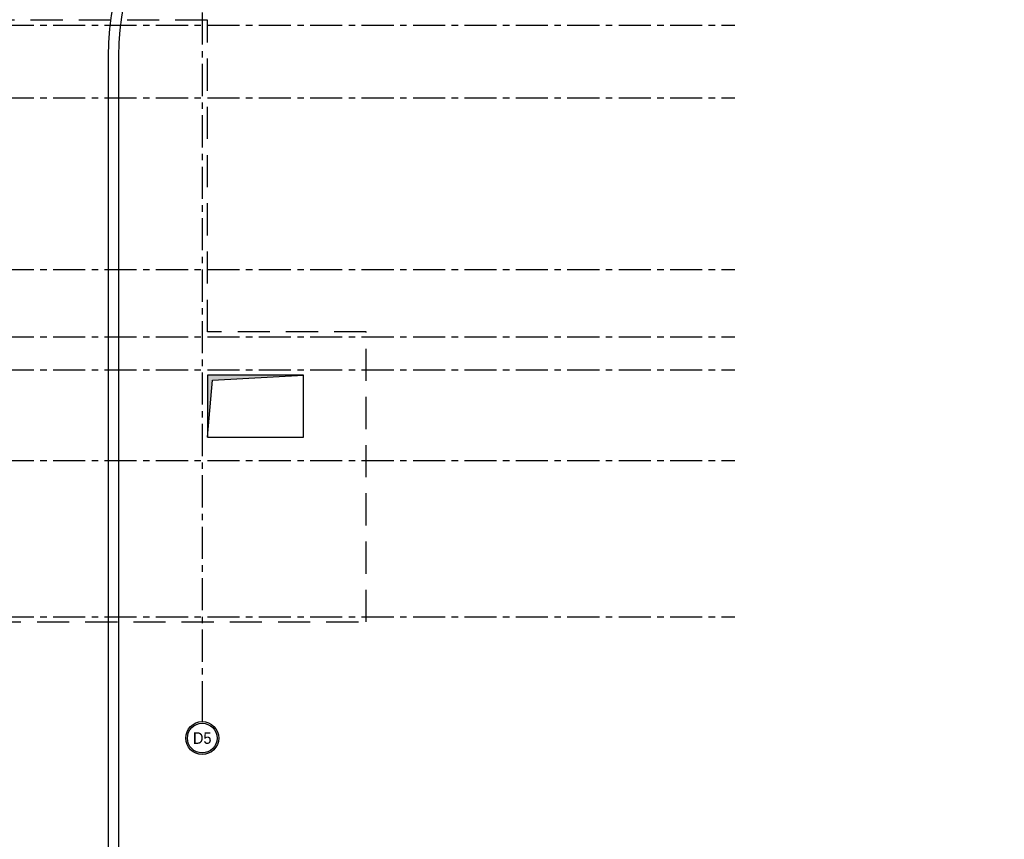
# Model space of a CAD drawing. Extents: x 41755 to 123924, y -112333 to 86187.
# Tile 78 of 256: x 101527 to 103442, y -63348 to -61754. Entities that reach past the tile are written whole.
import ezdxf
from ezdxf.enums import TextEntityAlignment as Align

# ---------------------------------------------------------------- set-up
doc = ezdxf.new("R2010")
doc.units = 0
doc.header["$LTSCALE"] = 50
doc.linetypes.add('CENTER', pattern=[2, 1.25, -0.25, 0.25, -0.25])
doc.linetypes.add('DASHED2', pattern=[0.375, 0.25, -0.125])
doc.layers.get('0').update_dxf_attribs({"color": 101, "linetype": 'CONTINUOUS'})
for name, color, linetype in [('Os-osie glowne', 1, 'CENTER'), ('Os-osie-opis', 16, 'CONTINUOUS'), ('Pzt-chodniki', 8, 'CONTINUOUS'), ('W-idok nad', 5, 'DASHED2'), ('W-otwor-strop', 1, 'CONTINUOUS')]:
    doc.layers.add(name, color=color, linetype=linetype)
doc.styles.add('dwg_opis duży', font='ARIAL.TTF', dxfattribs={"width": 0.9})

# ---------------------------------------------------------------- blocks, each defined once
blk = doc.blocks.new('_opis_osi_liczbowy')
blk.add_hatch(color=256).paths.add_polyline_path([(32, 32), (32, 28.8, -1), (32, -28.8), (32, -32, 1)])
for radius in [32, 28.8]:
    blk.add_circle((32, 0), radius)
at = {"style": 'dwg_opis duży', "width": 0.9}
blk.add_attdef('AXNAMEH', text='', height=22.4, rotation=90, dxfattribs=at).set_placement((32, 0), align=Align.MIDDLE_CENTER)

msp = doc.modelspace()

# ---------------------------------------------------------------- hatches: boundary and pattern name
at = {"layer": 'W-otwor-strop'}
h = msp.add_hatch(color=256, dxfattribs=at)
h.paths.add_polyline_path([(102078.966, -62445.031), (101891.966, -62445.031), (101891.966, -62501.534), (101897.777, -62501.534), (101901.966, -62455.031)])
h.paths.add_polyline_path([(101897.777, -62501.534), (101891.966, -62501.534), (101891.966, -62566.031)])

# ---------------------------------------------------------------- linework, layer by layer
at = {"layer": 'Os-osie glowne'}
for points in [[(101881.966, -61540.031), (101881.966, -63102.922)], [(99691.966, -61765.031), (102917.643, -61765.031)], [(99691.966, -61906.031), (102917.643, -61906.031)], [(99691.966, -62240.031), (102917.643, -62240.031)], [(99691.966, -62371.031), (102917.643, -62371.031)], [(99691.966, -62435.031), (102917.643, -62435.031)], [(99691.966, -62611.031), (102917.643, -62611.031)], [(99691.966, -62915.031), (102917.643, -62915.031)]]:
    msp.add_lwpolyline(points, dxfattribs=at)
at = {"layer": 'Os-osie-opis'}
msp.add_lwpolyline([(101881.966, -63102.922), (101881.966, -63118.922)], dxfattribs=at)
at = {"layer": 'Pzt-chodniki'}
msp.add_line((101698.966, -61825.031), (101698.966, -66455.188), dxfattribs=at)
msp.add_lwpolyline([(106513.53, -61325.031), (102218.966, -61325.031, 0.41421356), (101718.966, -61825.031), (101718.966, -66455.188, 0.41421573), (102018.968, -66755.188), (106533.4, -66755.155, 0.41541666), (106833.395, -66453.921), (106813.528, -61623.797)], format="xyb", dxfattribs=at)
for radius in [1040, 1020, 520]:
    msp.add_arc((102218.966, -61825.031), radius, 90, 180, dxfattribs=at)
at = {"layer": 'W-idok nad', "ltscale": 5}
for p, q in [((101891.966, -61755.027), (101091.966, -61755.027)), ((101891.966, -62361.031), (101891.966, -61755.027)), ((102200.966, -62361.031), (101891.966, -62361.031)), ((102200.966, -62925.031), (102200.966, -62361.031)), ((101091.966, -62925.027), (102200.966, -62925.031))]:
    msp.add_line(p, q, dxfattribs=at)
at = {"layer": 'W-otwor-strop'}
msp.add_lwpolyline([(102078.966, -62566.031), (102078.966, -62445.031), (101891.966, -62445.031), (101891.966, -62566.031)], close=True, dxfattribs=at)
msp.add_lwpolyline([(101891.966, -62566.031), (101901.966, -62455.031), (102078.966, -62445.031)], dxfattribs=at)

# ---------------------------------------------------------------- block references
at = {"layer": 'Os-osie-opis', "rotation": 270}
msp.add_blockref('_opis_osi_liczbowy', (101881.966, -63118.922), dxfattribs=at).add_auto_attribs({'AXNAMEH': 'D5'})

doc.saveas('drawing.dxf')
